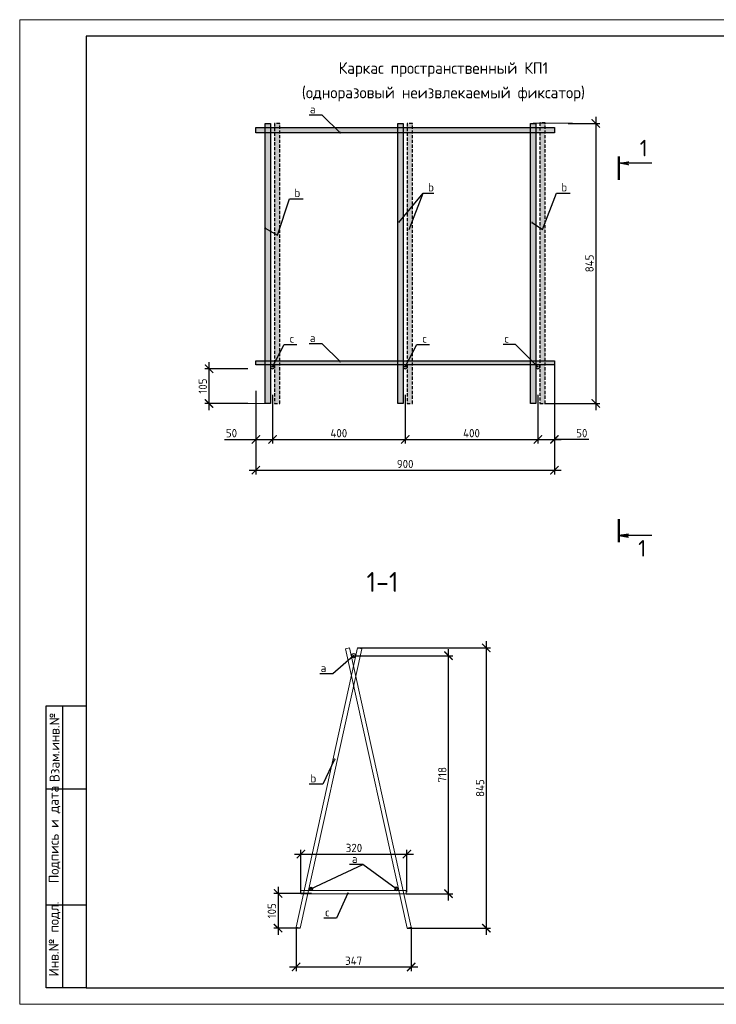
# Model space of a CAD drawing. Header units: millimetres. Extents: x -56135 to 1694203, y -446411 to -23139.
# Tile 180 of 256: x 949280 to 970280, y -174035 to -144335. Entities that reach past the tile are written whole.
import ezdxf
from ezdxf import colors
from ezdxf.entities.mleader import LeaderData, LeaderLine
from ezdxf.enums import TextEntityAlignment as Align
from ezdxf.math import Vec2, Vec3

# ---------------------------------------------------------------- set-up
doc = ezdxf.new("R2010")
doc.units = ezdxf.units.MM
doc.linetypes.add('HIDDEN2', pattern=[4.7625, 3.175, -1.5875])
for name, color, linetype, lineweight in [('АС-Текст', 154, 'Continuous', 20), ('РАЗМЕРЫ', 1, 'Continuous', 9), ('Текст', 7, 'Continuous', 25), ('ТОНКИЕ', 7, 'Continuous', 9)]:
    doc.layers.add(name, color=color, linetype=linetype, lineweight=lineweight)
doc.layers.add('ТОЛСТЫЕ_ОСНОВНЫЕ', color=6, linetype='Continuous')
doc.styles.add('GOST-2.304_Type-B', font='GOST_Common.ttf')
doc.styles.add('style1', font='GOST_Common.ttf', dxfattribs={"height": 500})
doc.styles.add('ГОСТ', font='GOST_Common.ttf')
doc.dimstyles.new('СПДС', dxfattribs={"dimscale": 100, "dimtxt": 2.5, "dimasz": 2.5, "dimexe": 1.25, "dimexo": 0, "dimtad": 1, "dimdec": 0, "dimtxsty": 'GOST-2.304_Type-B', "dimblk": 'ARCHTICK', "dimcen": 2.5, "dimdle": 2, "dimadec": 0, "dimazin": 2, "dimtfac": 0.75, "dimtdec": 0, "dimtmove": 1, "dimatfit": 3, "dimfxl": 1, "dimtolj": 1, "dimarcsym": 1})

# ---------------------------------------------------------------- blocks, each defined once
blk = doc.blocks.new('*U23')
at = {"ltscale": 30, "true_color": 0xffffff}
h = blk.add_hatch(color=7, dxfattribs=at)
h.dxf.hatch_style = 1
h.paths.add_polyline_path([(80, 9000), (80, 0), (-80, 0), (-80, 9000)])
at = {"color": 0, "linetype": 'ByBlock', "lineweight": -2, "ltscale": 30}
blk.add_lwpolyline([(80, 9000), (80, 0), (-80, 0), (-80, 9000)], close=True, dxfattribs=at)
blk = doc.blocks.new('*U770')
at = {"ltscale": 30, "true_color": 0xffffff}
h = blk.add_hatch(color=7, dxfattribs=at)
h.dxf.hatch_style = 1
h.paths.add_polyline_path([(80, 8469), (80, 0), (-80, 0), (-80, 8469)])
at = {"color": 0, "linetype": 'ByBlock', "lineweight": -2, "ltscale": 30}
blk.add_lwpolyline([(80, 8469), (80, 0), (-80, 0), (-80, 8469)], close=True, dxfattribs=at)
blk = doc.blocks.new('*U773')
at = {"ltscale": 30, "true_color": 0xffffff}
h = blk.add_hatch(color=7, dxfattribs=at)
h.dxf.hatch_style = 1
h.paths.add_polyline_path([(80, 8451), (80, 0), (-80, 0), (-80, 8451)])
at = {"color": 0, "linetype": 'ByBlock', "lineweight": -2, "ltscale": 30}
blk.add_lwpolyline([(80, 8451), (80, 0), (-80, 0), (-80, 8451)], close=True, dxfattribs=at)
blk = doc.blocks.new('*U774')
at = {"ltscale": 30, "true_color": 0xffffff}
h = blk.add_hatch(color=7, dxfattribs=at)
h.dxf.hatch_style = 1
h.paths.add_polyline_path([(80, 8451), (80, 0), (-80, 0), (-80, 8451)])
at = {"color": 0, "linetype": 'ByBlock', "lineweight": -2, "ltscale": 30}
blk.add_lwpolyline([(80, 8451), (80, 0), (-80, 0), (-80, 8451)], close=True, dxfattribs=at)
blk = doc.blocks.new('*U24')
at = {"ltscale": 30, "true_color": 0xffffff}
h = blk.add_hatch(color=7, dxfattribs=at)
h.dxf.hatch_style = 1
h.paths.add_polyline_path([(60, 9000), (60, 0), (-60, 0), (-60, 9000)])
at = {"color": 0, "linetype": 'ByBlock', "lineweight": -2, "ltscale": 30}
blk.add_lwpolyline([(60, 9000), (60, 0), (-60, 0), (-60, 9000)], close=True, dxfattribs=at)
blk = doc.blocks.new('*U775')
at = {"ltscale": 30, "true_color": 0xffffff}
h = blk.add_hatch(color=7, dxfattribs=at)
h.dxf.hatch_style = 1
h.paths.add_polyline_path([(80, 8451), (80, 0), (-80, 0), (-80, 8451)])
at = {"color": 0, "linetype": 'ByBlock', "lineweight": -2, "ltscale": 30}
blk.add_lwpolyline([(80, 8451), (80, 0), (-80, 0), (-80, 8451)], close=True, dxfattribs=at)
blk = doc.blocks.new('*U26')
at = {"color": 0, "linetype": 'ByBlock', "lineweight": -2, "ltscale": 30}
blk.add_circle((0, 0), 60, dxfattribs=at)
blk = doc.blocks.new('*U771')
at = {"ltscale": 30, "true_color": 0xffffff}
h = blk.add_hatch(color=7, dxfattribs=at)
h.dxf.hatch_style = 1
h.paths.add_polyline_path([(80, 8451), (80, 0), (-80, 0), (-80, 8451)])
at = {"color": 0, "linetype": 'ByBlock', "lineweight": -2, "ltscale": 30}
blk.add_lwpolyline([(80, 8451), (80, 0), (-80, 0), (-80, 8451)], close=True, dxfattribs=at)
blk = doc.blocks.new('*U27')
at = {"color": 0, "linetype": 'ByBlock', "lineweight": -2, "ltscale": 30}
blk.add_circle((0, 0), 60, dxfattribs=at)
blk = doc.blocks.new('*U772')
at = {"ltscale": 30, "true_color": 0xffffff}
h = blk.add_hatch(color=7, dxfattribs=at)
h.dxf.hatch_style = 1
h.paths.add_polyline_path([(80, 8451), (80, 0), (-80, 0), (-80, 8451)])
at = {"color": 0, "linetype": 'ByBlock', "lineweight": -2, "ltscale": 30}
blk.add_lwpolyline([(80, 8451), (80, 0), (-80, 0), (-80, 8451)], close=True, dxfattribs=at)
blk = doc.blocks.new('*U28')
at = {"color": 0, "linetype": 'ByBlock', "lineweight": -2, "ltscale": 30}
blk.add_circle((0, 0), 60, dxfattribs=at)
blk = doc.blocks.new('_ArchTick')
at = {"color": 0, "linetype": 'ByBlock', "const_width": 0.15}
blk.add_lwpolyline([(-0.5, -0.5), (0.5, 0.5)], dxfattribs=at)
blk = doc.blocks.new('*D756')
at = {"layer": 'DEFPOINTS', "color": 0, "transparency": 16777216}
for p in [(965400, -154741), (956400, -155912), (965400, -157924)]:
    blk.add_point(p, dxfattribs=at)
at = {"layer": 'РАЗМЕРЫ', "color": 0, "lineweight": -2, "transparency": 16777216}
for p, q in [((965400, -154741), (965400, -158049)), ((956400, -155912), (956400, -158049)), ((956200, -157924), (965600, -157924))]:
    blk.add_line(p, q, dxfattribs=at)
at = {"layer": 'РАЗМЕРЫ', "color": 0, "lineweight": -2, "transparency": 16777216, "xscale": 250, "yscale": 250, "zscale": 250, "rotation": 180}
blk.add_blockref('_ArchTick', (956400, -157924), dxfattribs=at)
at = {"layer": 'РАЗМЕРЫ', "color": 0, "lineweight": -2, "transparency": 16777216, "xscale": 250, "yscale": 250, "zscale": 250}
blk.add_blockref('_ArchTick', (965400, -157924), dxfattribs=at)
at = {"layer": 'РАЗМЕРЫ', "color": 0, "transparency": 16777216, "insert": (960900, -157736), "char_height": 250, "attachment_point": 5, "style": 'GOST-2.304_Type-B'}
blk.add_mtext('\\A1;900', dxfattribs=at)
blk = doc.blocks.new('*D757')
at = {"layer": 'DEFPOINTS', "color": 0, "transparency": 16777216}
for p in [(956400, -155534), (956900, -155654), (956900, -156995)]:
    blk.add_point(p, dxfattribs=at)
at = {"layer": 'РАЗМЕРЫ', "color": 0, "lineweight": -2, "transparency": 16777216}
for p, q in [((956400, -155534), (956400, -157120)), ((956900, -155654), (956900, -157120)), ((955452, -156995), (956400, -156995)), ((956200, -156995), (957100, -156995))]:
    blk.add_line(p, q, dxfattribs=at)
at = {"layer": 'РАЗМЕРЫ', "color": 0, "lineweight": -2, "transparency": 16777216, "xscale": 250, "yscale": 250, "zscale": 250, "rotation": 180}
blk.add_blockref('_ArchTick', (956400, -156995), dxfattribs=at)
at = {"layer": 'РАЗМЕРЫ', "color": 0, "lineweight": -2, "transparency": 16777216, "xscale": 250, "yscale": 250, "zscale": 250}
blk.add_blockref('_ArchTick', (956900, -156995), dxfattribs=at)
at = {"layer": 'РАЗМЕРЫ', "color": 0, "transparency": 16777216, "insert": (955665, -156807), "char_height": 250, "attachment_point": 5, "style": 'GOST-2.304_Type-B'}
blk.add_mtext('\\A1;50', dxfattribs=at)
blk = doc.blocks.new('*D758')
at = {"layer": 'DEFPOINTS', "color": 0, "transparency": 16777216}
for p in [(956900, -155654), (960900, -155654), (960900, -156995)]:
    blk.add_point(p, dxfattribs=at)
at = {"layer": 'РАЗМЕРЫ', "color": 0, "lineweight": -2, "transparency": 16777216}
for p, q in [((956900, -155654), (956900, -157120)), ((960900, -155654), (960900, -157120)), ((956700, -156995), (961100, -156995))]:
    blk.add_line(p, q, dxfattribs=at)
at = {"layer": 'РАЗМЕРЫ', "color": 0, "lineweight": -2, "transparency": 16777216, "xscale": 250, "yscale": 250, "zscale": 250, "rotation": 180}
blk.add_blockref('_ArchTick', (956900, -156995), dxfattribs=at)
at = {"layer": 'РАЗМЕРЫ', "color": 0, "lineweight": -2, "transparency": 16777216, "xscale": 250, "yscale": 250, "zscale": 250}
blk.add_blockref('_ArchTick', (960900, -156995), dxfattribs=at)
at = {"layer": 'РАЗМЕРЫ', "color": 0, "transparency": 16777216, "insert": (958900, -156807), "char_height": 250, "attachment_point": 5, "style": 'GOST-2.304_Type-B'}
blk.add_mtext('\\A1;400', dxfattribs=at)
blk = doc.blocks.new('*D759')
at = {"layer": 'DEFPOINTS', "color": 0, "transparency": 16777216}
for p in [(960900, -155654), (964900, -155654), (964900, -156995)]:
    blk.add_point(p, dxfattribs=at)
at = {"layer": 'РАЗМЕРЫ', "color": 0, "lineweight": -2, "transparency": 16777216}
for p, q in [((960900, -155654), (960900, -157120)), ((964900, -155654), (964900, -157120)), ((960700, -156995), (965100, -156995))]:
    blk.add_line(p, q, dxfattribs=at)
at = {"layer": 'РАЗМЕРЫ', "color": 0, "lineweight": -2, "transparency": 16777216, "xscale": 250, "yscale": 250, "zscale": 250, "rotation": 180}
blk.add_blockref('_ArchTick', (960900, -156995), dxfattribs=at)
at = {"layer": 'РАЗМЕРЫ', "color": 0, "lineweight": -2, "transparency": 16777216, "xscale": 250, "yscale": 250, "zscale": 250}
blk.add_blockref('_ArchTick', (964900, -156995), dxfattribs=at)
at = {"layer": 'РАЗМЕРЫ', "color": 0, "transparency": 16777216, "insert": (962900, -156807), "char_height": 250, "attachment_point": 5, "style": 'GOST-2.304_Type-B'}
blk.add_mtext('\\A1;400', dxfattribs=at)
blk = doc.blocks.new('*D760')
at = {"layer": 'DEFPOINTS', "color": 0, "transparency": 16777216}
for p in [(965400, -155594), (964900, -155654), (965400, -156995)]:
    blk.add_point(p, dxfattribs=at)
at = {"layer": 'РАЗМЕРЫ', "color": 0, "lineweight": -2, "transparency": 16777216}
for p, q in [((965400, -155594), (965400, -157120)), ((964900, -155654), (964900, -157120)), ((964700, -156995), (965600, -156995)), ((966438, -156995), (965400, -156995))]:
    blk.add_line(p, q, dxfattribs=at)
at = {"layer": 'РАЗМЕРЫ', "color": 0, "lineweight": -2, "transparency": 16777216, "xscale": 250, "yscale": 250, "zscale": 250, "rotation": 180}
blk.add_blockref('_ArchTick', (964900, -156995), dxfattribs=at)
at = {"layer": 'РАЗМЕРЫ', "color": 0, "lineweight": -2, "transparency": 16777216, "xscale": 250, "yscale": 250, "zscale": 250}
blk.add_blockref('_ArchTick', (965400, -156995), dxfattribs=at)
at = {"layer": 'РАЗМЕРЫ', "color": 0, "transparency": 16777216, "insert": (966225, -156807), "char_height": 250, "attachment_point": 5, "style": 'GOST-2.304_Type-B'}
blk.add_mtext('\\A1;50', dxfattribs=at)
blk = doc.blocks.new('_DotSmall')
at = {"color": 0, "linetype": 'ByBlock', "const_width": 0.5}
blk.add_lwpolyline([(-0.0625, 0, 1), (0.0625, 0, 1)], format="xyb", close=True, dxfattribs=at)
blk = doc.blocks.new('*U25')
blk.add_hatch(color=0).paths.add_polyline_path([(-500, 0), (-545, -292), (-500, -206), (-455, -292)])
at = {"color": 0, "lineweight": 50}
blk.add_line((-700, 0), (0, 0), dxfattribs=at)
at = {"color": 0}
blk.add_line((-500, -1000), (-500, 0), dxfattribs=at)
blk.add_lwpolyline([(-500, 0), (-545, -292), (-500, -206), (-455, -292)], close=True, dxfattribs=at)
blk = doc.blocks.new('Стрелка_для_разреза')
blk.add_hatch(color=0).paths.add_polyline_path([(-500, 0), (-545, -292), (-500, -206), (-455, -292)])
at = {"color": 0, "lineweight": 50}
blk.add_line((-700, 0), (0, 0), dxfattribs=at)
at = {"color": 0}
blk.add_line((-500, -1000), (-500, 0), dxfattribs=at)
blk.add_lwpolyline([(-500, 0), (-545, -292), (-500, -206), (-455, -292)], close=True, dxfattribs=at)
blk = doc.blocks.new('*U44')
at = {"layer": 'ТОЛСТЫЕ_ОСНОВНЫЕ'}
for p, q in [((8, 5), (8, 90)), ((8, 90), (20, 90)), ((13, 5), (13, 90)), ((8, 65), (20, 65)), ((8, 30), (20, 30)), ((20, 5), (8, 5))]:
    blk.add_line(p, q, dxfattribs=at)
at = {"layer": 'ТОЛСТЫЕ_ОСНОВНЫЕ', "color": 6}
blk.add_lwpolyline([(20, 5), (415, 5), (415, 292), (20, 292)], close=True, dxfattribs=at)
at = {"layer": 'ТОНКИЕ'}
blk.add_lwpolyline([(0, 0), (420, 0), (420, 297), (0, 297)], close=True, dxfattribs=at)
at = {"layer": 'Текст', "style": 'style1'}
for s, p in [('Взам.инв.№', (10.5, 77.5)), ('Подпись и дата', (10.5, 51.25)), ('Инв.№ подл.', (10.5, 19.7))]:
    blk.add_text(s, height=3, rotation=90, dxfattribs=at).set_placement(p, align=Align.MIDDLE)
blk = doc.blocks.new('*D761')
at = {"layer": 'DEFPOINTS', "color": 0, "transparency": 16777216}
for p in [(965813, -147461), (965120, -155912), (966645, -155912)]:
    blk.add_point(p, dxfattribs=at)
at = {"layer": 'РАЗМЕРЫ', "color": 0, "lineweight": -2, "transparency": 16777216}
for p, q in [((966645, -147261), (966645, -156112)), ((965813, -147461), (966770, -147461)), ((965120, -155912), (966770, -155912))]:
    blk.add_line(p, q, dxfattribs=at)
at = {"layer": 'РАЗМЕРЫ', "color": 0, "lineweight": -2, "transparency": 16777216, "xscale": 250, "yscale": 250, "zscale": 250}
for p, rotation in [((966645, -147461), 90), ((966645, -155912), 270)]:
    blk.add_blockref('_ArchTick', p, dxfattribs=dict(at, rotation=rotation))
at = {"layer": 'РАЗМЕРЫ', "color": 0, "transparency": 16777216, "insert": (966457, -151686), "char_height": 250, "attachment_point": 5, "rotation": 90, "style": 'GOST-2.304_Type-B'}
blk.add_mtext('\\A1;845', dxfattribs=at)
blk = doc.blocks.new('*D762')
at = {"layer": 'DEFPOINTS', "color": 0, "transparency": 16777216}
for p in [(954987, -154862), (956159, -154862), (956159, -155912)]:
    blk.add_point(p, dxfattribs=at)
at = {"layer": 'РАЗМЕРЫ', "color": 0, "lineweight": -2, "transparency": 16777216}
for p, q in [((954987, -156112), (954987, -154662)), ((956159, -154862), (954862, -154862)), ((956159, -155912), (954862, -155912))]:
    blk.add_line(p, q, dxfattribs=at)
at = {"layer": 'РАЗМЕРЫ', "color": 0, "lineweight": -2, "transparency": 16777216, "xscale": 250, "yscale": 250, "zscale": 250}
for p, rotation in [((954987, -154862), 90), ((954987, -155912), 270)]:
    blk.add_blockref('_ArchTick', p, dxfattribs=dict(at, rotation=rotation))
at = {"layer": 'РАЗМЕРЫ', "color": 0, "transparency": 16777216, "insert": (954799, -155387), "char_height": 250, "attachment_point": 5, "rotation": 90, "style": 'GOST-2.304_Type-B'}
blk.add_mtext('\\A1;105', dxfattribs=at)
blk = doc.blocks.new('*U14')
at = {"color": 0, "linetype": 'ByBlock', "lineweight": -2, "ltscale": 30}
blk.add_circle((0, 0), 80, dxfattribs=at)
blk = doc.blocks.new('*U15')
at = {"color": 0, "linetype": 'ByBlock', "lineweight": -2, "ltscale": 30}
blk.add_circle((0, 0), 60, dxfattribs=at)
blk = doc.blocks.new('*U16')
at = {"color": 0, "linetype": 'ByBlock', "lineweight": -2, "ltscale": 30}
blk.add_circle((0, 0), 60, dxfattribs=at)
blk = doc.blocks.new('кп1')
at = {"color": 0, "linetype": 'ByBlock', "lineweight": -2, "ltscale": 30}
for p, q in [((96859, -45208), (95932, -49421)), ((95995, -49435), (96922, -45222)), ((96739, -45208), (96677, -45222)), ((97604, -49435), (96677, -45222)), ((96739, -45208), (97666, -49421)), ((96922, -45222), (96859, -45208)), ((96005, -48867), (97593, -48867)), ((96005, -48867), (96005, -48915)), ((97593, -48915), (96005, -48915)), ((97593, -48867), (97593, -48915)), ((95932, -49421), (95995, -49435)), ((97666, -49421), (97604, -49435))]:
    blk.add_line(p, q, dxfattribs=at)
at = {"lineweight": 30, "ltscale": 30, "yscale": 0.4, "zscale": 0.4}
for name, p, xscale in [('*U14', (96799, -45325), 0.4), ('*U15', (96155, -48842), 0.4), ('*U16', (97440, -48842), -0.4)]:
    blk.add_blockref(name, p, dxfattribs=dict(at, xscale=xscale))
blk = doc.blocks.new('*D765')
at = {"layer": 'DEFPOINTS', "color": 0, "transparency": 16777216}
for p in [(959466, -163285), (960956, -171738), (963347, -171738)]:
    blk.add_point(p, dxfattribs=at)
at = {"layer": 'РАЗМЕРЫ', "color": 0, "lineweight": -2, "transparency": 16777216}
for p, q in [((959466, -163285), (963472, -163285)), ((963347, -163085), (963347, -171938)), ((960956, -171738), (963472, -171738))]:
    blk.add_line(p, q, dxfattribs=at)
at = {"layer": 'РАЗМЕРЫ', "color": 0, "lineweight": -2, "transparency": 16777216, "xscale": 250, "yscale": 250, "zscale": 250}
for p, rotation in [((963347, -163285), 90), ((963347, -171738), 270)]:
    blk.add_blockref('_ArchTick', p, dxfattribs=dict(at, rotation=rotation))
at = {"layer": 'РАЗМЕРЫ', "color": 0, "transparency": 16777216, "insert": (963159, -167512), "char_height": 250, "attachment_point": 5, "rotation": 90, "style": 'GOST-2.304_Type-B'}
blk.add_mtext('\\A1;845', dxfattribs=at)
blk = doc.blocks.new('*D766')
at = {"layer": 'DEFPOINTS', "color": 0, "transparency": 16777216}
for p in [(959347, -163520), (962208, -163520), (960935, -170699)]:
    blk.add_point(p, dxfattribs=at)
at = {"layer": 'РАЗМЕРЫ', "color": 0, "lineweight": -2, "transparency": 16777216}
for p, q in [((962208, -170899), (962208, -163320)), ((959347, -163520), (962333, -163520)), ((960935, -170699), (962333, -170699))]:
    blk.add_line(p, q, dxfattribs=at)
at = {"layer": 'РАЗМЕРЫ', "color": 0, "lineweight": -2, "transparency": 16777216, "xscale": 250, "yscale": 250, "zscale": 250}
for p, rotation in [((962208, -163520), 90), ((962208, -170699), 270)]:
    blk.add_blockref('_ArchTick', p, dxfattribs=dict(at, rotation=rotation))
at = {"layer": 'РАЗМЕРЫ', "color": 0, "transparency": 16777216, "insert": (962021, -167109), "char_height": 250, "attachment_point": 5, "rotation": 90, "style": 'GOST-2.304_Type-B'}
blk.add_mtext('\\A1;718', dxfattribs=at)
blk = doc.blocks.new('*D767')
at = {"layer": 'DEFPOINTS', "color": 0, "transparency": 16777216}
for p in [(960955, -169504), (957759, -170699), (960955, -170651)]:
    blk.add_point(p, dxfattribs=at)
at = {"layer": 'РАЗМЕРЫ', "color": 0, "lineweight": -2, "transparency": 16777216}
for p, q in [((957559, -169504), (961155, -169504)), ((957759, -170699), (957759, -169379)), ((960955, -170651), (960955, -169379))]:
    blk.add_line(p, q, dxfattribs=at)
at = {"layer": 'РАЗМЕРЫ', "color": 0, "lineweight": -2, "transparency": 16777216, "xscale": 250, "yscale": 250, "zscale": 250, "rotation": 180}
blk.add_blockref('_ArchTick', (957759, -169504), dxfattribs=at)
at = {"layer": 'РАЗМЕРЫ', "color": 0, "lineweight": -2, "transparency": 16777216, "xscale": 250, "yscale": 250, "zscale": 250}
blk.add_blockref('_ArchTick', (960955, -169504), dxfattribs=at)
at = {"layer": 'РАЗМЕРЫ', "color": 0, "transparency": 16777216, "insert": (959357, -169317), "char_height": 250, "attachment_point": 5, "style": 'GOST-2.304_Type-B'}
blk.add_mtext('\\A1;320', dxfattribs=at)
blk = doc.blocks.new('*D768')
at = {"layer": 'DEFPOINTS', "color": 0, "transparency": 16777216}
for p in [(957613, -171711), (961081, -171711), (961081, -172909)]:
    blk.add_point(p, dxfattribs=at)
at = {"layer": 'РАЗМЕРЫ', "color": 0, "lineweight": -2, "transparency": 16777216}
for p, q in [((957613, -171711), (957613, -173034)), ((961081, -171711), (961081, -173034)), ((957413, -172909), (961281, -172909))]:
    blk.add_line(p, q, dxfattribs=at)
at = {"layer": 'РАЗМЕРЫ', "color": 0, "lineweight": -2, "transparency": 16777216, "xscale": 250, "yscale": 250, "zscale": 250, "rotation": 180}
blk.add_blockref('_ArchTick', (957613, -172909), dxfattribs=at)
at = {"layer": 'РАЗМЕРЫ', "color": 0, "lineweight": -2, "transparency": 16777216, "xscale": 250, "yscale": 250, "zscale": 250}
blk.add_blockref('_ArchTick', (961081, -172909), dxfattribs=at)
at = {"layer": 'РАЗМЕРЫ', "color": 0, "transparency": 16777216, "insert": (959347, -172721), "char_height": 250, "attachment_point": 5, "style": 'GOST-2.304_Type-B'}
blk.add_mtext('\\A1;347', dxfattribs=at)
blk = doc.blocks.new('*D769')
at = {"layer": 'DEFPOINTS', "color": 0, "transparency": 16777216}
for p in [(958073, -170689), (957068, -171738), (957738, -171738)]:
    blk.add_point(p, dxfattribs=at)
at = {"layer": 'РАЗМЕРЫ', "color": 0, "lineweight": -2, "transparency": 16777216}
for p, q in [((958073, -170689), (956943, -170689)), ((957068, -170489), (957068, -171938)), ((957738, -171738), (956943, -171738))]:
    blk.add_line(p, q, dxfattribs=at)
at = {"layer": 'РАЗМЕРЫ', "color": 0, "lineweight": -2, "transparency": 16777216, "xscale": 250, "yscale": 250, "zscale": 250}
for p, rotation in [((957068, -170689), 90), ((957068, -171738), 270)]:
    blk.add_blockref('_ArchTick', p, dxfattribs=dict(at, rotation=rotation))
at = {"layer": 'РАЗМЕРЫ', "color": 0, "transparency": 16777216, "insert": (956881, -171214), "char_height": 250, "attachment_point": 5, "rotation": 90, "style": 'GOST-2.304_Type-B'}
blk.add_mtext('\\A1;105', dxfattribs=at)

msp = doc.modelspace()

# ---------------------------------------------------------------- linework, layer by layer
at = {"layer": 'АС-Текст', "color": 0, "linetype": 'ByBlock', "lineweight": -2, "ltscale": 30}
msp.add_line((961440.5, -149563.3), (961767.5, -149563.3), dxfattribs=at)
for points in [[(960710.1, -150456), (961440.5, -149563.3)], [(961022.8, -150665.9), (961440.5, -149563.3)]]:
    msp.add_lwpolyline(points, dxfattribs=at)
at = {"layer": 'РАЗМЕРЫ', "color": 1}
msp.add_line((965942.1, -147460.6), (964760.4, -147460.6), dxfattribs=at)
at = {"layer": 'РАЗМЕРЫ'}
msp.add_line((956760.4, -155912), (955557.3, -155912), dxfattribs=at)

# ---------------------------------------------------------------- block references
at = {"xscale": 100, "yscale": 100, "zscale": 100}
msp.add_blockref('*U44', (949279.8, -174034.7), dxfattribs=at)
at = {"lineweight": 30, "rotation": 90}
for name, p in [('*U23', (965400.4, -147662.9)), ('*U24', (965400.4, -154681.2))]:
    msp.add_blockref(name, p, dxfattribs=at)
at = {"lineweight": 30}
for name, p in [('*U775', (956760.4, -155912)), ('*U772', (960760.4, -155912)), ('*U771', (964760.4, -155912))]:
    msp.add_blockref(name, p, dxfattribs=at)
at = {"linetype": 'HIDDEN2', "xscale": -1}
for name, p in [('*U774', (957040.4, -155912)), ('*U773', (961040.4, -155912)), ('*U770', (965040.4, -155912))]:
    msp.add_blockref(name, p, dxfattribs=at)
at = {"color": 0, "ltscale": 30, "xscale": -1, "rotation": 90}
msp.add_blockref('*U25', (967340.9, -149163.5), dxfattribs=at)
at = {"lineweight": 30, "ltscale": 30, "xscale": -1}
for name, p in [('*U26', (956900.4, -154801.2)), ('*U28', (960900.4, -154801.2)), ('*U27', (964900.4, -154801.2))]:
    msp.add_blockref(name, p, dxfattribs=at)
at = {"color": 0, "ltscale": 30, "rotation": 90.00000000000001}
msp.add_blockref('Стрелка_для_разреза', (967340.9, -159397.6), dxfattribs=at)
at = {"layer": 'РАЗМЕРЫ', "xscale": 2, "yscale": 2, "zscale": 2}
msp.add_blockref('кп1', (765748.4, -72869.1), dxfattribs=at)

# ---------------------------------------------------------------- texts
at = {"style": 'ГОСТ'}
for s, height, p in [('Каркас пространственный КП1', 350, (962052.5, -146073.3)), ('(одноразовый неизвлекаемый фиксатор)', 350, (962052.5, -146811.5)), ('1-1', 600, (960217.1, -161774.9))]:
    msp.add_text(s, height=height, dxfattribs=at).set_placement(p, align=Align.BOTTOM_CENTER)
for p in [(968092.5, -148457.1), (968046.2, -160531)]:
    msp.add_text('1', height=500, dxfattribs=at).set_placement(p, align=Align.CENTER)
at = {"layer": 'АС-Текст', "color": 0, "ltscale": 30, "insert": (961767.5, -149263.3), "char_height": 250, "width": 2480.409, "attachment_point": 3, "style": 'ГОСТ'}
msp.add_mtext('b', dxfattribs=at)

# ---------------------------------------------------------------- dimensions: what is measured, and where the dimension line sits
at = {"layer": 'РАЗМЕРЫ'}
for base, p1, p2, picture, middle in [((966644.5, -155912), (965813, -147460.6), (965120.4, -155912), '*D761', (966457, -151686.3)), ((954986.7, -154862), (956158.9, -155912), (956158.9, -154862), '*D762', (954799.2, -155387)), ((962208.5, -163520), (960935, -170698.7), (959346.8, -163520), '*D766', (962021, -167109.4)), ((963346.7, -171738.5), (959466.5, -163284.9), (960956, -171738.5), '*D765', (963159.2, -167511.7)), ((957068.2, -171738.5), (958073.5, -170688.7), (957737.7, -171738.5), '*D769', (956880.7, -171213.6))]:
    dim = msp.add_linear_dim(base=base, p1=p1, p2=p2, angle=90, dimstyle='СПДС', override={"dimlfac": 0.1}, dxfattribs=at)
    dim.commit()
    dim.dimension.update_dxf_attribs({"geometry": picture, "text_midpoint": middle})
for base, p1, p2, text, picture, middle in [((965400.4, -157923.6), (956400.4, -155912), (965400.4, -154741.2), '900', '*D756', (960900.4, -157736.1)), ((960900.4, -156994.9), (956900.4, -155654.3), (960900.4, -155654.3), '400', '*D758', (958900.4, -156807.4)), ((964900.4, -156994.9), (960900.4, -155654.3), (964900.4, -155654.3), '400', '*D759', (962900.4, -156807.4))]:
    dim = msp.add_linear_dim(base=base, p1=p1, p2=p2, text=text, dimstyle='СПДС', override={"dimlfac": 0.1}, dxfattribs=at)
    dim.commit()
    dim.dimension.update_dxf_attribs({"geometry": picture, "text_midpoint": middle})
for base, p1, p2, picture, middle in [((956900.4, -156994.9), (956400.4, -155534.3), (956900.4, -155654.3), '*D757', (955664.7, -157048.5)), ((965400.4, -156994.9), (964900.4, -155654.3), (965400.4, -155594.3), '*D760', (966225.1, -156994.9))]:
    dim = msp.add_linear_dim(base=base, p1=p1, p2=p2, text='50', dimstyle='СПДС', override={"dimlfac": 0.1}, dxfattribs=at)
    dim.commit()
    dim.dimension.update_dxf_attribs({"geometry": picture, "text_midpoint": middle, "dimtype": 160})
for base, p1, p2, picture, middle in [((960955, -169504.2), (957758.6, -170698.7), (960955, -170650.7), '*D767', (959356.8, -169316.7)), ((961081, -172908.5), (957612.7, -171711), (961081, -171711), '*D768', (959346.8, -172721))]:
    dim = msp.add_linear_dim(base=base, p1=p1, p2=p2, dimstyle='СПДС', override={"dimlfac": 0.1}, dxfattribs=at)
    dim.commit()
    dim.dimension.update_dxf_attribs({"geometry": picture, "text_midpoint": middle})

# ---------------------------------------------------------------- leaders
at = {"layer": 'АС-Текст', "color": 0, "ltscale": 30}
ml = msp.add_multileader_mtext('Standard', dxfattribs=at)
ml.set_content('a', style='ГОСТ')
ml.set_leader_properties()
ml.set_arrow_properties(name='DOTSMALL')
ml.build(insert=Vec2(0, 0))
ml.multileader.update_dxf_attribs({"text_left_attachment_type": 6, "text_right_attachment_type": 6, "dogleg_length": 200, "arrow_head_size": 100})
ctx = ml.context
ctx.base_point, ctx.char_height, ctx.arrow_head_size, ctx.plane_origin = Vec3(958068.9, -147209.9), 250, 100, Vec3(962066.2, -152260.5)
ctx.left_attachment, ctx.right_attachment, ctx.text_align_type, ctx.attachment_type = 6, 6, 2, 1
notes = []
notes.append((ctx, [(1, (1, 1, 0), (958397.9, -147209.9), (-1, 0), 200, [(0, [(958940.8, -147743.1)], 0, [])])]))
ctx.mtext.insert, ctx.mtext.width, ctx.mtext.alignment, ctx.mtext.flow_direction = Vec3(958195.9, -146909.9), 2480.409, 3, 5
ml = msp.add_multileader_mtext('Standard', dxfattribs=at)
ml.set_content('b', style='ГОСТ')
ml.set_leader_properties()
ml.set_arrow_properties(name='DOTSMALL')
ml.build(insert=Vec2(0, 0))
ml.multileader.update_dxf_attribs({"text_left_attachment_type": 6, "text_right_attachment_type": 6, "dogleg_length": 200, "arrow_head_size": 100})
ctx = ml.context
ctx.base_point, ctx.char_height, ctx.arrow_head_size, ctx.plane_origin = Vec3(965657.7, -149563.3), 250, 100, Vec3(969676.9, -154613.9)
ctx.left_attachment, ctx.right_attachment, ctx.text_align_type, ctx.attachment_type = 6, 6, 2, 1
notes.append((ctx, [(0, (1, 1, 0), (965457.7, -149563.3), (1, 0), 200, [(1, [(964727.2, -150456), (965039.9, -150665.9)], 0, [])])]))
ctx.mtext.insert, ctx.mtext.width, ctx.mtext.alignment, ctx.mtext.flow_direction = Vec3(965784.7, -149263.3), 2480.409, 3, 5
ml = msp.add_multileader_mtext('Standard', dxfattribs=at)
ml.set_content('b', style='ГОСТ')
ml.set_leader_properties()
ml.set_arrow_properties(name='DOTSMALL')
ml.build(insert=Vec2(0, 0))
ml.multileader.update_dxf_attribs({"text_left_attachment_type": 6, "text_right_attachment_type": 6, "dogleg_length": 200, "arrow_head_size": 100})
ctx = ml.context
ctx.base_point, ctx.char_height, ctx.arrow_head_size, ctx.plane_origin = Vec3(957610.9, -149734.4), 250, 100, Vec3(961630.1, -154785)
ctx.left_attachment, ctx.right_attachment, ctx.text_align_type, ctx.attachment_type = 6, 6, 2, 1
notes.append((ctx, [(0, (1, 1, 0), (957410.9, -149734.4), (1, 0), 200, [(1, [(956680.4, -150627.1), (957056.5, -150837)], 0, [])])]))
ctx.mtext.insert, ctx.mtext.width, ctx.mtext.alignment, ctx.mtext.flow_direction = Vec3(957737.9, -149434.4), 2480.409, 3, 5
ml = msp.add_multileader_mtext('Standard', dxfattribs=at)
ml.set_content('c', style='ГОСТ')
ml.set_leader_properties()
ml.set_arrow_properties(name='DOTSMALL')
ml.build(insert=Vec2(0, 0))
ml.multileader.update_dxf_attribs({"text_left_attachment_type": 6, "text_right_attachment_type": 6, "dogleg_length": 200, "arrow_head_size": 100})
ctx = ml.context
ctx.base_point, ctx.char_height, ctx.arrow_head_size, ctx.plane_origin = Vec3(957453.7, -154127.7), 250, 100, Vec3(961452.9, -159178.3)
ctx.left_attachment, ctx.right_attachment, ctx.text_align_type, ctx.attachment_type = 6, 6, 2, 1
notes.append((ctx, [(0, (1, 1, 0), (957253.7, -154127.7), (1, 0), 200, [(0, [(956900.4, -154801.2)], 0, [])])]))
ctx.mtext.insert, ctx.mtext.width, ctx.mtext.alignment, ctx.mtext.flow_direction = Vec3(957555.7, -153827.7), 2480.409, 3, 5
ml = msp.add_multileader_mtext('Standard', dxfattribs=at)
ml.set_content('a', style='ГОСТ')
ml.set_leader_properties()
ml.set_arrow_properties(name='DOTSMALL')
ml.build(insert=Vec2(0, 0))
ml.multileader.update_dxf_attribs({"text_left_attachment_type": 6, "text_right_attachment_type": 6, "dogleg_length": 200, "arrow_head_size": 100})
ctx = ml.context
ctx.base_point, ctx.char_height, ctx.arrow_head_size, ctx.plane_origin = Vec3(958068.9, -154108.3), 250, 100, Vec3(962066.2, -159158.9)
ctx.left_attachment, ctx.right_attachment, ctx.text_align_type, ctx.attachment_type = 6, 6, 2, 1
notes.append((ctx, [(1, (1, 1, 0), (958397.9, -154108.3), (-1, 0), 200, [(0, [(958940.8, -154641.6)], 0, [])])]))
ctx.mtext.insert, ctx.mtext.width, ctx.mtext.alignment, ctx.mtext.flow_direction = Vec3(958195.9, -153808.3), 2480.409, 3, 5
ml = msp.add_multileader_mtext('Standard', dxfattribs=at)
ml.set_content('c', style='ГОСТ')
ml.set_leader_properties()
ml.set_arrow_properties(name='DOTSMALL')
ml.build(insert=Vec2(0, 0))
ml.multileader.update_dxf_attribs({"text_left_attachment_type": 6, "text_right_attachment_type": 6, "dogleg_length": 200, "arrow_head_size": 100})
ctx = ml.context
ctx.base_point, ctx.char_height, ctx.arrow_head_size, ctx.plane_origin = Vec3(961453.7, -154127.7), 250, 100, Vec3(965452.9, -159178.3)
ctx.left_attachment, ctx.right_attachment, ctx.text_align_type, ctx.attachment_type = 6, 6, 2, 1
notes.append((ctx, [(0, (1, 1, 0), (961253.7, -154127.7), (1, 0), 200, [(0, [(960900.4, -154801.2)], 0, [])])]))
ctx.mtext.insert, ctx.mtext.width, ctx.mtext.alignment, ctx.mtext.flow_direction = Vec3(961555.7, -153827.7), 2480.409, 3, 5
ml = msp.add_multileader_mtext('Standard', dxfattribs=at)
ml.set_content('c', style='ГОСТ')
ml.set_leader_properties()
ml.set_arrow_properties(name='DOTSMALL')
ml.build(insert=Vec2(0, 0))
ml.multileader.update_dxf_attribs({"text_left_attachment_type": 6, "text_right_attachment_type": 6, "dogleg_length": 200, "arrow_head_size": 100})
ctx = ml.context
ctx.base_point, ctx.char_height, ctx.arrow_head_size, ctx.plane_origin = Vec3(963927, -154127.7), 250, 100, Vec3(969452.9, -159178.3)
ctx.left_attachment, ctx.right_attachment, ctx.text_align_type, ctx.attachment_type = 6, 6, 2, 1
notes.append((ctx, [(1, (1, 1, 0), (964231, -154127.7), (-1, 0), 200, [(0, [(964900.4, -154801.2)], 0, [])])]))
ctx.mtext.insert, ctx.mtext.width, ctx.mtext.alignment, ctx.mtext.flow_direction = Vec3(964029, -153827.7), 910.866, 3, 5
ml = msp.add_multileader_mtext('Standard', dxfattribs=at)
ml.set_content('a', style='ГОСТ')
ml.set_leader_properties()
ml.set_arrow_properties(name='DOTSMALL')
ml.build(insert=Vec2(0, 0))
ml.multileader.update_dxf_attribs({"text_left_attachment_type": 6, "text_right_attachment_type": 6, "dogleg_length": 200, "arrow_head_size": 100})
ctx = ml.context
ctx.base_point, ctx.char_height, ctx.arrow_head_size, ctx.plane_origin = Vec3(958394.6, -164062.3), 250, 100, Vec3(962203, -169305.8)
ctx.left_attachment, ctx.right_attachment, ctx.text_align_type, ctx.attachment_type = 6, 6, 2, 1
notes.append((ctx, [(1, (1, 1, 0), (958723.6, -164062.3), (-1, 0), 200, [(0, [(959340.5, -163527.2)], 0, [])])]))
ctx.mtext.insert, ctx.mtext.width, ctx.mtext.alignment, ctx.mtext.flow_direction = Vec3(958521.6, -163762.3), 2480.409, 3, 5
ml = msp.add_multileader_mtext('Standard', dxfattribs=at)
ml.set_content('b', style='ГОСТ')
ml.set_leader_properties()
ml.set_arrow_properties(name='DOTSMALL')
ml.build(insert=Vec2(0, 0))
ml.multileader.update_dxf_attribs({"text_left_attachment_type": 6, "text_right_attachment_type": 6, "dogleg_length": 200, "arrow_head_size": 100})
ctx = ml.context
ctx.base_point, ctx.char_height, ctx.arrow_head_size, ctx.plane_origin = Vec3(958093.8, -167393.3), 250, 100, Vec3(962251.3, -173201.6)
ctx.left_attachment, ctx.right_attachment, ctx.text_align_type, ctx.attachment_type = 6, 6, 2, 1
notes.append((ctx, [(1, (1, 1, 0), (958422.8, -167393.3), (-1, 0), 200, [(0, [(958770.1, -166647.6)], 0, [])])]))
ctx.mtext.insert, ctx.mtext.width, ctx.mtext.alignment, ctx.mtext.flow_direction = Vec3(958220.8, -167093.3), 2480.409, 3, 5
ml = msp.add_multileader_mtext('Standard', dxfattribs=at)
ml.set_content('a', style='ГОСТ')
ml.set_leader_properties()
ml.set_arrow_properties(name='DOTSMALL')
ml.build(insert=Vec2(0, 0))
ml.multileader.update_dxf_attribs({"text_left_attachment_type": 6, "text_right_attachment_type": 6, "dogleg_length": 200, "arrow_head_size": 100})
ctx = ml.context
ctx.base_point, ctx.char_height, ctx.arrow_head_size, ctx.plane_origin = Vec3(959292.4, -169821.5), 250, 100, Vec3(955247.9, -175629.8)
ctx.left_attachment, ctx.right_attachment, ctx.attachment_type = 6, 6, 1
notes.append((ctx, [(0, (1, 1, 0), (959621.4, -169821.5), (-1, 0), 200, [(0, [(958058.9, -170553.9)], 0, []), (1, [(960628.7, -170553.9)], 0, [])])]))
ctx.mtext.insert, ctx.mtext.width, ctx.mtext.flow_direction = Vec3(959294.4, -169521.5), 2480.409, 5
ml = msp.add_multileader_mtext('Standard', dxfattribs=at)
ml.set_content('c', style='ГОСТ')
ml.set_leader_properties()
ml.set_arrow_properties(name='DOTSMALL')
ml.build(insert=Vec2(0, 0))
ml.multileader.update_dxf_attribs({"text_left_attachment_type": 6, "text_right_attachment_type": 6, "dogleg_length": 200, "arrow_head_size": 100})
ctx = ml.context
ctx.base_point, ctx.char_height, ctx.arrow_head_size, ctx.plane_origin = Vec3(958522.7, -171432.6), 250, 100, Vec3(962655.3, -177240.8)
ctx.left_attachment, ctx.right_attachment, ctx.text_align_type, ctx.attachment_type = 6, 6, 2, 1
notes.append((ctx, [(1, (1, 1, 0), (958826.7, -171432.6), (-1, 0), 200, [(0, [(959174, -170686.8)], 0, [])])]))
ctx.mtext.insert, ctx.mtext.width, ctx.mtext.alignment, ctx.mtext.flow_direction = Vec3(958624.7, -171132.6), 2480.409, 3, 5
for ctx, leaders in notes:
    for number, flags, end, landing, length, lines in leaders:
        leader = LeaderData()
        leader.index, (leader.has_last_leader_line, leader.has_dogleg_vector, leader.attachment_direction) = number, flags
        leader.last_leader_point, leader.dogleg_vector, leader.dogleg_length = Vec3(end), Vec3(landing), length
        for number, points, colour, breaks in lines:
            line = LeaderLine()
            line.index, line.vertices, line.color, line.breaks = number, Vec3.list(points), colors.encode_raw_color(colour), breaks
            leader.lines.append(line)
        ctx.leaders.append(leader)

doc.saveas('drawing.dxf')
